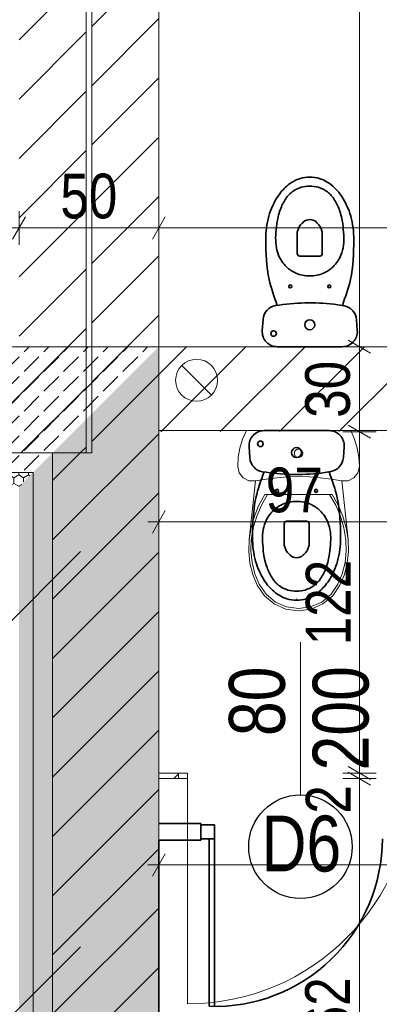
# Model space of a CAD drawing. Header units: centimetres. Extents: x 18292 to 3593338517, y 11794 to 62103.
# Tile 65 of 147: x 898356035 to 898356164, y 55585 to 55937. Entities that reach past the tile are written whole.
import ezdxf

# ---------------------------------------------------------------- set-up
doc = ezdxf.new("R2010")
doc.units = ezdxf.units.CM
doc.header["$MEASUREMENT"] = 0
for name, color, linetype in [('410-Fundamenty', 7, 'Continuous'), ('499-Wymiary i opisy', 7, 'Continuous'), ('___WYBURZENIA', 7, 'Continuous'), ('__PROJEKTOWANE', 7, 'Continuous'), ('MF_AREA_BLOCK', 7, 'Continuous'), ('MF_KRESKOWANIE', 7, 'Continuous'), ('MF_OCIEPLENIE', 7, 'Continuous'), ('MF_OKNA', 7, 'Continuous'), ('MF_SCIANY_KONSTR', 7, 'Continuous')]:
    doc.layers.add(name, color=color, linetype=linetype)
doc.styles.add('GENERATED_STYLE_2', font='txt')
doc.styles.add('GENERATED_STYLE_4', font='txt')
doc.dimstyles.new('GENERATED_STYLE__1', dxfattribs={"dimtxt": 16, "dimasz": 6.08, "dimexe": 0.18, "dimexo": 0.0625, "dimgap": 0.09, "dimtad": 1, "dimtih": 1, "dimtoh": 1, "dimdec": 0, "dimzin": 0, "dimdsep": 46, "dimtxsty": 'GENERATED_STYLE_4', "dimblk": 'ARROWHEAD_2', "dimblk1": 'ARROWHEAD_2', "dimblk2": 'ARROWHEAD_2', "dimcen": 0.09, "dimse1": 1, "dimse2": 1, "dimclrd": 7, "dimclre": 7, "dimclrt": 7, "dimadec": 0, "dimazin": 0, "dimtfac": 1, "dimtdec": 4, "dimtmove": 0, "dimatfit": 3, "dimfxl": 0, "dimtolj": 1, "dimtzin": 0, "dimarcsym": 0})
doc.dimstyles.new('GENERATED_STYLE__4', dxfattribs={"dimtxt": 16, "dimasz": 6.08, "dimexe": 0.18, "dimexo": 0.0625, "dimgap": 0.09, "dimtad": 1, "dimdec": 0, "dimzin": 0, "dimdsep": 46, "dimtxsty": 'GENERATED_STYLE_4', "dimblk": 'ARROWHEAD_2', "dimblk1": 'ARROWHEAD_2', "dimblk2": 'ARROWHEAD_2', "dimcen": 0.09, "dimse1": 1, "dimse2": 1, "dimclrd": 7, "dimclre": 7, "dimclrt": 7, "dimadec": 0, "dimazin": 0, "dimtfac": 1, "dimtdec": 4, "dimtmove": 0, "dimatfit": 3, "dimfxl": 0, "dimtolj": 1, "dimtzin": 0, "dimarcsym": 0})
pattern_1 = [(45, (903196041.254, 3898003.605), (-10.606601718, 10.606601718), [])]
pattern_2 = [(90, (903196041.2538, 3898003.6053), (-3.4641016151, 0), [2, -4]), (90, (903196039.5217, 3898006.6053), (-3.4641016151, 0), [2, -4]), (150, (903196041.2538, 3898005.6053), (1.7320508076, 3), [2, -4]), (150, (903196037.7897, 3898005.6053), (1.7320508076, 3), [2, -4]), (210, (903196041.2538, 3898003.6053), (-1.7320508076, 3), [2, -4]), (210, (903196037.7897, 3898003.6053), (-1.7320508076, 3), [2, -4])]
pattern_3 = [(45, (903196041.254, 3898003.605), (-7.071067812, 7.071067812), [7.5, -2.5]), (45, (903196041.254, 3898010.676), (-7.071067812, 7.071067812), [7.5, -2.5])]

# ---------------------------------------------------------------- blocks, each defined once
blk = doc.blocks.new('Drzwi metalowe 21_7')
at = {"layer": '__PROJEKTOWANE', "color": 7, "linetype": 'Continuous', "lineweight": 13}
blk.add_line((40.3, 0), (40.3, 80.6), dxfattribs=at)
at = {"layer": '__PROJEKTOWANE', "color": 150, "linetype": 'Continuous', "lineweight": 13}
for p, q in [((-43.5, 0), (-46.5, 0)), ((-43.5, 0), (-46.5, 0)), ((-43.5, 0), (-43.5, -2)), ((-43.5, 0), (-43.5, -2)), ((43.5, 0), (43.5, -2)), ((43.5, 0), (43.5, -2)), ((43.5, 0), (46.5, 0)), ((43.5, 0), (46.5, 0)), ((-43.5, -2), (-46.5, -2)), ((-43.5, -2), (-46.5, -2)), ((43.5, -2), (46.5, -2)), ((43.5, -2), (46.5, -2))]:
    blk.add_line(p, q, dxfattribs=at)
at = {"layer": '__PROJEKTOWANE', "color": 7, "linetype": 'Continuous', "lineweight": 15}
for p, q in [((-40.3, 0), (-43.5, 0)), ((-43.5, 0), (-43.5, -2)), ((-40.3, -2), (-40.3, 0)), ((43.5, 0), (40.3, 0)), ((40.3, 0), (40.3, -2)), ((43.5, -2), (43.5, 0)), ((-43.5, -2), (-40.3, -2)), ((40.3, -2), (43.5, -2))]:
    blk.add_line(p, q, dxfattribs=at)
at = {"layer": '__PROJEKTOWANE', "color": 7, "linetype": 'Continuous', "lineweight": 13}
blk.add_arc((40.3, 0), 80.6, 90, 180, dxfattribs=at)
blk = doc.blocks.new('WC 1 LT 65')
at = {"layer": '__PROJEKTOWANE', "color": 5, "linetype": 'Continuous', "lineweight": 13}
for p, q in [((-18.68, 64.5), (-20.01, 61.45)), ((18.68, 64.5), (-18.68, 64.5)), ((20.01, 61.45), (18.68, 64.5)), ((-20.01, 61.45), (-20.97, 58.26)), ((20.97, 58.26), (20.01, 61.45)), ((-20.97, 58.26), (-21.55, 54.98)), ((-1.48, 56.66), (-1.5, 56.4)), ((-1.5, 56.4), (-1.48, 56.14)), ((-1.41, 56.91), (-1.48, 56.66)), ((-1.3, 57.15), (-1.41, 56.91)), ((-1.15, 57.36), (-1.3, 57.15)), ((-0.96, 57.55), (-1.15, 57.36)), ((-0.75, 57.7), (-0.96, 57.55)), ((-0.51, 57.81), (-0.75, 57.7)), ((-0.26, 57.88), (-0.51, 57.81)), ((0, 57.9), (-0.26, 57.88)), ((0.26, 57.88), (0, 57.9)), ((0.51, 57.81), (0.26, 57.88)), ((0.75, 57.7), (0.51, 57.81)), ((0.96, 57.55), (0.75, 57.7)), ((1.15, 57.36), (0.96, 57.55)), ((1.3, 57.15), (1.15, 57.36)), ((1.41, 56.91), (1.3, 57.15)), ((1.48, 56.66), (1.41, 56.91)), ((1.5, 56.4), (1.48, 56.66)), ((1.48, 56.14), (1.5, 56.4)), ((21.55, 54.98), (20.97, 58.26)), ((-21.55, 54.98), (-21.75, 51.65)), ((-1.48, 56.14), (-1.41, 55.89)), ((-1.41, 55.89), (-1.3, 55.65)), ((-1.3, 55.65), (-1.15, 55.44)), ((-1.15, 55.44), (-0.96, 55.25)), ((-0.96, 55.25), (-0.75, 55.1)), ((-0.75, 55.1), (-0.51, 54.99)), ((-0.51, 54.99), (-0.26, 54.92)), ((-0.26, 54.92), (0, 54.9)), ((0, 54.9), (0.26, 54.92)), ((0.26, 54.92), (0.51, 54.99)), ((0.51, 54.99), (0.75, 55.1)), ((0.75, 55.1), (0.96, 55.25)), ((0.96, 55.25), (1.15, 55.44)), ((1.15, 55.44), (1.3, 55.65)), ((1.3, 55.65), (1.41, 55.89)), ((1.41, 55.89), (1.48, 56.14)), ((21.75, 51.65), (21.55, 54.98)), ((-21.75, 51.65), (-21.24, 49.4)), ((-21.24, 49.4), (-19.82, 47.58)), ((19.82, 47.58), (21.24, 49.4)), ((21.24, 49.4), (21.75, 51.65)), ((-19.82, 47.58), (-17.76, 46.55)), ((-17.76, 46.55), (-15.45, 46.5)), ((-15.45, 46.5), (-17.7, 25.5)), ((-15.45, 46.5), (-11.62, 47.18)), ((-11.62, 47.18), (-7.76, 47.66)), ((-7.76, 47.66), (-3.89, 47.96)), ((-3.89, 47.96), (0, 48.05)), ((0, 48.05), (3.89, 47.96)), ((3.89, 47.96), (7.76, 47.66)), ((7.76, 47.66), (11.62, 47.18)), ((11.62, 47.18), (15.45, 46.5)), ((15.45, 46.5), (17.76, 46.55)), ((17.7, 25.5), (15.45, 46.5)), ((17.76, 46.55), (19.82, 47.58)), ((-12.07, 41.6), (-14.16, 37.85)), ((-11.12, 41.6), (-13.28, 37.84)), ((12.07, 41.6), (-12.07, 41.6)), ((13.28, 37.84), (11.12, 41.6)), ((14.16, 37.85), (12.07, 41.6)), ((-14.16, 37.85), (-15.81, 33.88)), ((-13.28, 37.84), (-14.98, 33.85)), ((14.98, 33.85), (13.28, 37.84)), ((15.81, 33.88), (14.16, 37.85)), ((-15.81, 33.88), (-17, 29.74)), ((-14.98, 33.85), (-16.19, 29.69)), ((16.19, 29.69), (14.98, 33.85)), ((17, 29.74), (15.81, 33.88)), ((-17, 29.74), (-17.7, 25.5)), ((-16.19, 29.69), (-16.91, 25.42)), ((16.91, 25.42), (16.19, 29.69)), ((17.7, 25.5), (17, 29.74)), ((-17.7, 25.5), (-17.85, 21.3)), ((-16.91, 25.42), (-17.06, 21.33)), ((17.06, 21.33), (16.91, 25.42)), ((17.85, 21.3), (17.7, 25.5)), ((-17.85, 21.3), (-17.41, 17.13)), ((-17.06, 21.33), (-16.62, 17.27)), ((16.62, 17.27), (17.06, 21.33)), ((17.41, 17.13), (17.85, 21.3)), ((-17.41, 17.13), (-16.38, 13.06)), ((-16.62, 17.27), (-15.62, 13.3)), ((15.62, 13.3), (16.62, 17.27)), ((16.38, 13.06), (17.41, 17.13)), ((-16.38, 13.06), (-14.78, 9.17)), ((-15.62, 13.3), (-14.07, 9.52)), ((14.07, 9.52), (15.62, 13.3)), ((14.78, 9.17), (16.38, 13.06)), ((-14.78, 9.17), (-12.21, 5.4)), ((-14.07, 9.52), (-11.62, 5.93)), ((11.62, 5.93), (14.07, 9.52)), ((12.21, 5.4), (14.78, 9.17)), ((-12.21, 5.4), (-8.7, 2.48)), ((-11.62, 5.93), (-8.28, 3.15)), ((8.28, 3.15), (11.62, 5.93)), ((8.7, 2.48), (12.21, 5.4)), ((-8.7, 2.48), (-4.52, 0.63)), ((-8.28, 3.15), (-4.3, 1.4)), ((-4.52, 0.63), (0, 0)), ((-4.3, 1.4), (0, 0.8)), ((0, 0.8), (4.3, 1.4)), ((0, 0), (4.52, 0.63)), ((4.3, 1.4), (8.28, 3.15)), ((4.52, 0.63), (8.7, 2.48))]:
    blk.add_line(p, q, dxfattribs=at)
blk = doc.blocks.new('*D328', base_point=(903196041.25, 3898003.61))
at = {"layer": '499-Wymiary i opisy', "color": 7, "linetype": 'Continuous', "lineweight": 13}
for p, q in [((898355901.78, 55866.99), (898355897.16, 55858.99)), ((898355899.47, 55856.99), (898355899.47, 55868.99)), ((898356037.28, 55866.99), (898356032.66, 55858.99)), ((898356034.97, 55856.99), (898356034.97, 55868.99)), ((898355899.47, 55862.99), (898356034.97, 55862.99))]:
    blk.add_line(p, q, dxfattribs=at)
at = {"layer": '499-Wymiary i opisy', "color": 7, "lineweight": 13, "insert": (898355951.86, 55866.19), "char_height": 16, "attachment_point": 7, "style": 'GENERATED_STYLE_4'}
blk.add_mtext('\\A1;{\\pql;\\fArial Narrow|b0|i0|c238|p34;136}', dxfattribs=at)
blk = doc.blocks.new('ARROWHEAD_2')
at = {"color": 0, "linetype": 'Continuous', "lineweight": 0}
for p, q in [((-0.378, -0.655), (0.378, 0.655)), ((0, 0), (-1, 0))]:
    blk.add_line(p, q, dxfattribs=at)
blk = doc.blocks.new('*D329', base_point=(903196041.25, 3898003.61))
at = {"layer": '499-Wymiary i opisy', "color": 7, "linetype": 'Continuous', "lineweight": 13}
for p, q in [((898356037.28, 55866.99), (898356032.66, 55858.99)), ((898356034.97, 55856.99), (898356034.97, 55868.99)), ((898356087.28, 55866.99), (898356082.66, 55858.99)), ((898356084.97, 55856.99), (898356084.97, 55868.99)), ((898356034.97, 55862.99), (898356084.97, 55862.99))]:
    blk.add_line(p, q, dxfattribs=at)
at = {"layer": '499-Wymiary i opisy', "color": 7, "lineweight": 13, "insert": (898356049.73, 55866.19), "char_height": 16, "attachment_point": 7, "style": 'GENERATED_STYLE_4'}
blk.add_mtext('\\A1;{\\pql;\\fArial Narrow|b0|i0|c238|p34;50}', dxfattribs=at)
blk = doc.blocks.new('*D330', base_point=(903196041.25, 3898003.61))
at = {"layer": '499-Wymiary i opisy', "color": 7, "linetype": 'Continuous', "lineweight": 13}
for p, q in [((898356087.28, 55866.99), (898356082.66, 55858.99)), ((898356084.97, 55856.99), (898356084.97, 55868.99)), ((898356346.1, 55866.99), (898356341.48, 55858.99)), ((898356343.79, 55856.99), (898356343.79, 55868.99)), ((898356084.97, 55862.99), (898356343.79, 55862.99))]:
    blk.add_line(p, q, dxfattribs=at)
at = {"layer": '499-Wymiary i opisy', "color": 7, "lineweight": 13, "insert": (898356199.02, 55866.19), "char_height": 16, "attachment_point": 7, "style": 'GENERATED_STYLE_4'}
blk.add_mtext('\\A1;{\\pql;\\fArial Narrow|b0|i0|c238|p34;259}', dxfattribs=at)
blk = doc.blocks.new('*D351', base_point=(903196041.25, 3898003.61))
at = {"layer": '499-Wymiary i opisy', "color": 7, "linetype": 'Continuous', "lineweight": 13}
for p, q in [((898356084.97, 55629.09), (898356084.97, 55641.09)), ((898356511.97, 55629.09), (898356511.97, 55641.09)), ((898356087.28, 55639.09), (898356082.66, 55631.09)), ((898356514.28, 55639.09), (898356509.66, 55631.09)), ((898356081.06, 55635.09), (898356084.97, 55635.09)), ((898356084.97, 55635.09), (898356511.97, 55635.09))]:
    blk.add_line(p, q, dxfattribs=at)
at = {"layer": '499-Wymiary i opisy', "color": 7, "lineweight": 13, "insert": (898356283.11, 55638.29), "char_height": 16, "attachment_point": 7, "style": 'GENERATED_STYLE_4'}
blk.add_mtext('\\A1;{\\pql;\\fArial Narrow|b0|i0|c238|p34;427}', dxfattribs=at)
blk = doc.blocks.new('*D472', base_point=(903196041.25, 3898003.61))
at = {"layer": '499-Wymiary i opisy', "color": 7, "linetype": 'Continuous', "lineweight": 13}
for p, q in [((898356087.28, 55761.85), (898356082.66, 55753.85)), ((898356084.97, 55751.85), (898356084.97, 55763.85)), ((898356184.27, 55761.85), (898356179.65, 55753.85)), ((898356181.96, 55751.85), (898356181.96, 55763.85)), ((898356081.06, 55757.85), (898356084.97, 55757.85)), ((898356084.97, 55757.85), (898356181.96, 55757.85))]:
    blk.add_line(p, q, dxfattribs=at)
at = {"layer": '499-Wymiary i opisy', "color": 7, "lineweight": 13, "insert": (898356123.22, 55761.05), "char_height": 16, "attachment_point": 7, "style": 'GENERATED_STYLE_4'}
blk.add_mtext('\\A1;{\\pql;\\fArial Narrow|b0|i0|c238|p34;97}', dxfattribs=at)
blk = doc.blocks.new('*D535', base_point=(903196041.25, 3898003.61))
at = {"layer": '499-Wymiary i opisy', "color": 7, "linetype": 'Continuous', "lineweight": 13}
for p, q in [((898356152.75, 55670.3), (898356160.75, 55665.68)), ((898356162.75, 55665.99), (898356150.75, 55665.99)), ((898356160.75, 55663.68), (898356152.75, 55668.3)), ((898356156.75, 55503.6), (898356156.75, 55665.99)), ((898356162.75, 55503.6), (898356150.75, 55503.6)), ((898356152.75, 55505.91), (898356160.75, 55501.29)), ((898356160.75, 55499.29), (898356152.75, 55503.91))]:
    blk.add_line(p, q, dxfattribs=at)
at = {"layer": '499-Wymiary i opisy', "color": 7, "lineweight": 13, "char_height": 16, "attachment_point": 7, "rotation": 90, "style": 'GENERATED_STYLE_4'}
for s, insert in [('\\A1;{\\pql;\\fArial Narrow|b0|i0|c238|p34;2}', (898356153.55, 55653.44)), ('\\A1;{\\pql;\\fArial Narrow|b0|i0|c238|p34;162}', (898356153.55, 55564.32))]:
    blk.add_mtext(s, dxfattribs=dict(at, insert=insert))
blk = doc.blocks.new('*D536', base_point=(903196041.25, 3898003.61))
at = {"layer": '499-Wymiary i opisy', "color": 7, "linetype": 'Continuous', "lineweight": 13}
for p, q in [((898356152.75, 55670.3), (898356160.75, 55665.68)), ((898356162.75, 55667.99), (898356150.75, 55667.99)), ((898356162.75, 55665.99), (898356150.75, 55665.99)), ((898356160.75, 55663.68), (898356152.75, 55668.3)), ((898356156.75, 55665.99), (898356156.75, 55667.99))]:
    blk.add_line(p, q, dxfattribs=at)
blk = doc.blocks.new('*D537', base_point=(903196041.25, 3898003.61))
at = {"layer": '499-Wymiary i opisy', "color": 7, "linetype": 'Continuous', "lineweight": 13}
for p, q in [((898356152.75, 55792.41), (898356160.75, 55787.79)), ((898356162.75, 55790.1), (898356150.75, 55790.1)), ((898356156.75, 55667.99), (898356156.75, 55790.1)), ((898356152.75, 55670.3), (898356160.75, 55665.68)), ((898356162.75, 55667.99), (898356150.75, 55667.99)), ((898356160.75, 55663.68), (898356152.75, 55668.3))]:
    blk.add_line(p, q, dxfattribs=at)
at = {"layer": '499-Wymiary i opisy', "color": 7, "lineweight": 13, "insert": (898356153.55, 55713.69), "char_height": 16, "attachment_point": 7, "rotation": 90, "style": 'GENERATED_STYLE_4'}
blk.add_mtext('\\A1;{\\pql;\\fArial Narrow|b0|i0|c238|p34;122}', dxfattribs=at)
blk = doc.blocks.new('*D538', base_point=(903196041.25, 3898003.61))
at = {"layer": '499-Wymiary i opisy', "color": 7, "linetype": 'Continuous', "lineweight": 13}
for p, q in [((898356162.75, 55820.49), (898356150.75, 55820.49)), ((898356152.75, 55822.8), (898356160.75, 55818.18)), ((898356156.75, 55790.1), (898356156.75, 55820.49)), ((898356152.75, 55792.41), (898356160.75, 55787.79)), ((898356162.75, 55790.1), (898356150.75, 55790.1))]:
    blk.add_line(p, q, dxfattribs=at)
at = {"layer": '499-Wymiary i opisy', "color": 7, "lineweight": 13, "insert": (898356153.55, 55795.06), "char_height": 16, "attachment_point": 7, "rotation": 90, "style": 'GENERATED_STYLE_4'}
blk.add_mtext('\\A1;{\\pql;\\fArial Narrow|b0|i0|c238|p34;30}', dxfattribs=at)
blk = doc.blocks.new('*D539', base_point=(903196041.25, 3898003.61))
at = {"layer": '499-Wymiary i opisy', "color": 7, "linetype": 'Continuous', "lineweight": 13}
for p, q in [((898356152.75, 56261.3), (898356160.75, 56256.68)), ((898356162.75, 56258.99), (898356150.75, 56258.99)), ((898356156.75, 55820.49), (898356156.75, 56258.99)), ((898356162.75, 55820.49), (898356150.75, 55820.49)), ((898356152.75, 55822.8), (898356160.75, 55818.18))]:
    blk.add_line(p, q, dxfattribs=at)
at = {"layer": '499-Wymiary i opisy', "color": 7, "lineweight": 13, "char_height": 16, "attachment_point": 7, "rotation": 90, "style": 'GENERATED_STYLE_4'}
for s, insert in [('\\A1;{\\pql;\\fArial Narrow|b0|i0|c238|p34;24}', (898356153.55, 56236.2)), ('\\A1;{\\pql;\\fArial Narrow|b0|i0|c238|p34;438}', (898356153.55, 56014.14))]:
    blk.add_mtext(s, dxfattribs=dict(at, insert=insert))

msp = doc.modelspace()

# ---------------------------------------------------------------- hatches: boundary and pattern name
at = {"layer": '410-Fundamenty', "linetype": 'Continuous', "lineweight": 0, "true_color": 0x000000}
h = msp.add_hatch(dxfattribs=at)
h.set_pattern_fill('beton_0006', color=18, style=0, pattern_type=2)
h.set_pattern_definition(pattern_3)
h.paths.add_polyline_path([(898355998.97, 55820.49), (898355998.97, 55795.49), (898356059.97, 55795.49), (898356084.97, 55820.49)])
h = msp.add_hatch(dxfattribs=at)
h.set_pattern_fill('beton_0006', color=18, style=0, pattern_type=2)
h.set_pattern_definition(pattern_3)
h.paths.add_polyline_path([(898356059.97, 55795.49), (898356059.97, 54920.49), (898356084.97, 54945.49), (898356084.97, 55820.49)])
h = msp.add_hatch(dxfattribs=at)
h.set_pattern_fill('beton_0006', color=18, style=0, pattern_type=2)
h.set_pattern_definition(pattern_3)
h.paths.add_polyline_path([(898355998.97, 55790.49), (898356054.97, 55790.49), (898356059.97, 55795.49), (898355998.97, 55795.49)])
h = msp.add_hatch(dxfattribs=at)
h.set_pattern_fill('beton_0006', color=18, style=0, pattern_type=2)
h.set_pattern_definition(pattern_3)
h.paths.add_polyline_path([(898356054.97, 55790.49), (898356054.97, 54915.49), (898356059.97, 54920.49), (898356059.97, 55795.49)])
h = msp.add_hatch(dxfattribs=at)
h.set_pattern_fill('beton_0006', color=18, style=0, pattern_type=2)
h.set_pattern_definition(pattern_3)
h.paths.add_polyline_path([(898355998.97, 55775.49), (898356039.97, 55775.49), (898356054.97, 55790.49), (898355998.97, 55790.49)])
h = msp.add_hatch(dxfattribs=at)
h.set_pattern_fill('beton_0006', color=18, style=0, pattern_type=2)
h.set_pattern_definition(pattern_3)
h.paths.add_polyline_path([(898356039.97, 55775.49), (898356039.97, 54900.49), (898356054.97, 54915.49), (898356054.97, 55790.49)])
h = msp.add_hatch(dxfattribs=at)
h.set_pattern_fill('Styropian_0006', color=18, style=0, pattern_type=2)
h.set_pattern_definition(pattern_2)
h.paths.add_polyline_path([(898355998.97, 55775.49), (898355998.97, 55770.49), (898356034.97, 55770.49), (898356039.97, 55775.49)])
h = msp.add_hatch(dxfattribs=at)
h.set_pattern_fill('Styropian_0006', color=18, style=0, pattern_type=2)
h.set_pattern_definition(pattern_2)
h.paths.add_polyline_path([(898356034.97, 55770.49), (898356034.97, 54895.49), (898356039.97, 54900.49), (898356039.97, 55775.49)])
at = {"layer": '__PROJEKTOWANE', "linetype": 'Continuous', "lineweight": 13}
h = msp.add_hatch(dxfattribs=at)
h.set_pattern_fill('Bloczki_ceramiczne_kopia_8A', color=150, style=0, pattern_type=2)
h.set_pattern_definition([(45, (903196041.25, 3898003.61), (-70.7106781, 70.7106781), [])])
h.paths.add_polyline_path([(898357581.97, 54617.49), (898357881.97, 54617.49), (898357881.97, 55810.49), (898357600.97, 55810.49), (898357600.97, 56706.54), (898357961.07, 56706.54), (898357959.15, 56167.49), (898358238.97, 56167.49), (898358238.97, 54260.49), (898357938.97, 54260.49), (898357938.97, 53759.49), (898355999.97, 53759.49), (898355999.97, 54560.49), (898355701, 54560.49), (898355699.98, 55446.69), (898353981.16, 55446.61), (898353981.16, 55792.49), (898356056.97, 55792.49), (898356056.97, 54917.49), (898356356.97, 54917.49), (898356356.97, 54116.49), (898357581.97, 54116.49)])
at = {"layer": '__PROJEKTOWANE', "linetype": 'Continuous', "lineweight": 0, "true_color": 0x000000}
h = msp.add_hatch(dxfattribs=at)
h.set_pattern_fill('Concrete_Block_0006', color=18, style=0, pattern_type=2)
h.set_pattern_definition([(45, (903196041.254, 3898003.605), (-9.192387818, 9.192387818), []), (135, (903196041.254, 3898003.605), (9.192387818, 9.192387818), [])])
h.paths.add_polyline_path([(898356084.97, 55665.99), (898356091.97, 55665.99), (898356091.97, 55667.99), (898356084.97, 55667.99)])
at = {"layer": 'MF_KRESKOWANIE', "linetype": 'Continuous', "lineweight": 13}
h = msp.add_hatch(dxfattribs=at)
h.set_pattern_fill('bloczki_ceramiczne_0006', color=250, style=0, pattern_type=2)
h.set_pattern_definition(pattern_1)
h.paths.add_polyline_path([(898355998.97, 55782.49), (898356058.97, 55782.49), (898356058.97, 55796.49), (898356058.97, 55820.49), (898356058.97, 56420.49), (898356022.97, 56420.49), (898356022.97, 56396.49), (898356034.97, 56396.49), (898356034.97, 55820.49), (898355998.97, 55820.49)])
h = msp.add_hatch(dxfattribs=at)
h.set_pattern_fill('bloczki_ceramiczne_0006', color=250, style=0, pattern_type=2)
h.set_pattern_definition(pattern_1)
h.paths.add_polyline_path([(898356060.97, 55782.49), (898356084.97, 55820.49), (898356084.97, 56099.49), (898356084.97, 56123.49), (898356084.97, 56420.49), (898356060.97, 56420.49)])
h = msp.add_hatch(dxfattribs=at)
h.set_pattern_fill('bloczki_ceramiczne_0006', color=250, style=0, pattern_type=2)
h.set_pattern_definition(pattern_1)
h.paths.add_polyline_path([(898356046.97, 54907.49), (898356346.97, 54907.49), (898356346.97, 54896.49), (898356346.97, 54735.49), (898356346.97, 54106.49), (898356414.97, 54106.49), (898356722.97, 54106.49), (898356722.97, 53966.49), (898356764.97, 53966.49), (898357046.65, 53966.49), (898357046.65, 53894.49), (898357046.65, 53558.49), (898357216.65, 53558.49), (898357216.65, 53894.49), (898357216.65, 53966.49), (898357216.65, 54106.49), (898357591.97, 54106.49), (898357591.97, 54607.49), (898357891.97, 54607.49), (898357891.97, 54660.49), (898357891.97, 55820.49), (898357572.97, 55820.49), (898356796.97, 55820.49), (898356796.97, 55776.49), (898356867.97, 55776.49), (898356867.97, 55556.49), (898356800.97, 55556.49), (898356790.97, 55556.49), (898356790.97, 55514.49), (898357010.97, 55514.49), (898357010.97, 55556.49), (898356909.97, 55556.49), (898356909.97, 55776.49), (898357247.97, 55776.49), (898357247.97, 55556.49), (898357090.97, 55556.49), (898357090.97, 55514.49), (898357289.97, 55514.49), (898357289.97, 55776.49), (898357553.97, 55776.49), (898357853.97, 55776.49), (898357853.97, 55234.49), (898357553.97, 55234.49), (898357289.97, 55234.49), (898357289.97, 55434.49), (898357247.97, 55434.49), (898357247.97, 55393.49), (898357247.97, 55026.49), (898357289.97, 55026.49), (898357289.97, 55192.49), (898357853.97, 55192.49), (898357853.97, 54645.49), (898357589.97, 54645.49), (898357589.97, 54735.49), (898357589.97, 54747.49), (898357289.97, 54747.49), (898357289.97, 54934.49), (898357247.97, 54934.49), (898357247.97, 54747.49), (898357247.97, 54705.49), (898357553.97, 54705.49), (898357553.97, 54144.49), (898357151.97, 54144.49), (898357151.97, 54705.49), (898357155.97, 54705.49), (898357155.97, 54747.49), (898357057.97, 54747.49), (898357057.97, 54705.49), (898357109.97, 54705.49), (898357109.97, 54290.49), (898357084.97, 54290.49), (898357099.97, 54248.49), (898357109.97, 54248.49), (898357109.97, 54144.49), (898356929.97, 54144.49), (898356929.97, 54147.49), (898356887.97, 54147.49), (898356887.97, 54144.49), (898356874.97, 54144.49), (898356874.97, 54106.49), (898357178.65, 54106.49), (898357178.65, 54008.49), (898357178.65, 53894.49), (898357178.31, 53894.49), (898357178.31, 53600.49), (898357088.65, 53600.49), (898357088.65, 53894.49), (898357088.65, 53983.49), (898357063.65, 54008.49), (898356764.97, 54008.49), (898356764.97, 54106.49), (898356814.97, 54106.49), (898356814.97, 54144.49), (898356764.97, 54144.49), (898356764.97, 54159.49), (898356722.97, 54159.49), (898356722.97, 54144.49), (898356384.97, 54144.49), (898356384.97, 54705.49), (898356524.97, 54705.49), (898356524.97, 54747.49), (898356384.97, 54747.49), (898356384.97, 54907.49), (898356648.97, 54907.49), (898356648.97, 54871.49), (898356690.97, 54871.49), (898356690.97, 55099.49), (898356648.97, 55099.49), (898356648.97, 54945.49), (898356394.97, 54945.49), (898356084.97, 54945.49), (898356084.97, 55790.1), (898356547.51, 55790.44), (898356547.65, 55820.49), (898356084.97, 55820.49), (898356060.97, 55782.49), (898356046.97, 55782.49), (898356046.97, 54945.49)])

# ---------------------------------------------------------------- linework, layer by layer
at = {"layer": '410-Fundamenty', "color": 7, "linetype": 'Continuous', "lineweight": 13}
for p, q in [((898355998.97, 55775.49), (898356039.97, 55775.49)), ((898356039.97, 55775.49), (898356039.97, 54900.49))]:
    msp.add_line(p, q, dxfattribs=at)
at = {"layer": '410-Fundamenty', "color": 7, "linetype": 'Continuous', "lineweight": 13, "flags": 128}
for points in [[(898356084.97, 55820.49), (898355998.97, 55820.49)], [(898356084.97, 54945.49), (898356084.97, 55820.49)]]:
    msp.add_lwpolyline(points, dxfattribs=at)
at = {"layer": '___WYBURZENIA', "color": 30, "linetype": 'Continuous', "lineweight": 35}
for p, q in [((898356138.97, 55880.79), (898356139.02, 55880.79)), ((898356134.51, 55861.49), (898356134.51, 55853.8)), ((898356143.44, 55861.49), (898356143.44, 55853.8)), ((898356135.41, 55852.9), (898356142.54, 55852.9)), ((898356147.61, 55835.7), (898356151.22, 55835.09)), ((898356121.96, 55826.27), (898356122.24, 55830.25)), ((898356155.97, 55826.27), (898356155.7, 55830.14)), ((898356138.97, 55820.49), (898356127.35, 55820.49)), ((898356138.97, 55820.49), (898356150.59, 55820.49)), ((898356134.25, 55790.49), (898356122.64, 55790.49)), ((898356134.25, 55790.49), (898356145.87, 55790.49)), ((898356117.25, 55784.72), (898356117.52, 55780.74)), ((898356151.26, 55784.72), (898356150.99, 55780.85)), ((898356142.89, 55775.28), (898356146.5, 55775.89)), ((898356129.8, 55749.49), (898356129.8, 55757.19)), ((898356130.7, 55758.09), (898356137.82, 55758.09)), ((898356138.72, 55749.49), (898356138.72, 55757.19)), ((898356134.25, 55730.19), (898356134.3, 55730.19)), ((898356084.97, 55649.99), (898356099.94, 55649.99)), ((898356099.94, 55643.99), (898356099.94, 55649.99)), ((898356099.94, 55646.99), (898356099.94, 55649.49)), ((898356099.94, 55649.49), (898356104.94, 55649.49)), ((898356104.94, 55649.49), (898356104.94, 55644.49)), ((898356104.94, 55644.49), (898356099.94, 55644.49)), ((898356102.94, 55644.49), (898356102.94, 55584.53)), ((898356104.94, 55644.49), (898356104.94, 55584.49)), ((898356084.97, 55643.99), (898356099.94, 55643.99)), ((898356084.97, 55643.99), (898356084.97, 55525.6)), ((898356084.97, 55643.99), (898356084.97, 55643.1)), ((898356084.97, 55643.99), (898356084.97, 55643.1))]:
    msp.add_line(p, q, dxfattribs=at)
at = {"layer": '___WYBURZENIA', "color": 7, "linetype": 'Continuous', "lineweight": 13}
msp.add_line((898356135.63, 55714.76), (898356135.63, 55660.16), dxfattribs=at)
at = {"layer": '___WYBURZENIA', "color": 30, "linetype": 'Continuous', "lineweight": 35, "flags": 128}
for points in [[(898356123.22, 55858.73, -0.065368), (898356124.32, 55867.22, -0.072342), (898356127.5, 55874.23, -0.067576), (898356130.77, 55877.99, -0.058623), (898356133.38, 55879.77, -0.04419), (898356135.52, 55880.67, -0.077511), (898356138.97, 55881.2, -0.077511), (898356142.42, 55880.67, -0.04419), (898356144.56, 55879.77, -0.058623), (898356147.16, 55877.99, -0.067576), (898356150.44, 55874.23, -0.072342), (898356153.62, 55867.22, -0.065368), (898356154.72, 55858.73)], [(898356134.51, 55861.49, 0.004392), (898356134.95, 55862.79, -0.099243), (898356135.68, 55864.07, -0.033501), (898356136.72, 55865.12, -0.181314), (898356138.97, 55865.97, -0.002326), (898356138.98, 55865.97, -0.181314), (898356141.23, 55865.12, -0.033501), (898356142.27, 55864.07, -0.099243), (898356143, 55862.79, 0.004392), (898356143.44, 55861.49)], [(898356118.5, 55752.25, 0.065368), (898356119.6, 55743.77, 0.072342), (898356122.78, 55736.76, 0.067576), (898356126.06, 55733, 0.058623), (898356128.66, 55731.21, 0.04419), (898356130.8, 55730.32, 0.077511), (898356134.25, 55729.79, 0.077511), (898356137.71, 55730.32, 0.04419), (898356139.84, 55731.21, 0.058623), (898356142.45, 55733, 0.067576), (898356145.73, 55736.76, 0.072342), (898356148.91, 55743.77, 0.065368), (898356150, 55752.25)], [(898356129.8, 55749.49, -0.004392), (898356130.24, 55748.2, 0.099243), (898356130.96, 55746.92, 0.033501), (898356132.01, 55745.87, 0.181314), (898356134.25, 55745.02, 0.002326), (898356134.27, 55745.02, 0.181314), (898356136.51, 55745.87, 0.033501), (898356137.56, 55746.92, 0.099243), (898356138.28, 55748.2, -0.004392), (898356138.72, 55749.49)]]:
    msp.add_lwpolyline(points, format="xyb", dxfattribs=at)
for points in [[(898356138.97, 55845.81, -0.057476), (898356136.41, 55846.06, -0.045271), (898356134.04, 55846.81, -0.095424), (898356130.64, 55849.07, -0.100659), (898356127.82, 55853.25, -0.070674), (898356126.89, 55856.83, -0.042801), (898356126.8, 55860.39, -0.016575), (898356127.19, 55864.52, -0.055952), (898356128.39, 55869.45, -0.056512), (898356130.37, 55873.43, -0.099066), (898356133.06, 55876.18, -0.155576), (898356138.97, 55877.96, -0.155576), (898356144.87, 55876.18, -0.099066), (898356147.56, 55873.43, -0.056512), (898356149.55, 55869.45, -0.055952), (898356150.75, 55864.52, -0.016575), (898356151.13, 55860.39, -0.042801), (898356151.04, 55856.83, -0.070674), (898356150.12, 55853.25, -0.100659), (898356147.29, 55849.07, -0.095424), (898356143.9, 55846.81, -0.045271), (898356141.52, 55846.06, -0.057476)], [(898356134.25, 55765.18, 0.057476), (898356131.7, 55764.92, 0.045271), (898356129.32, 55764.18, 0.095424), (898356125.93, 55761.92, 0.100659), (898356123.1, 55757.73, 0.070674), (898356122.18, 55754.16, 0.042801), (898356122.09, 55750.6, 0.016575), (898356122.47, 55746.47, 0.055952), (898356123.67, 55741.54, 0.056512), (898356125.66, 55737.56, 0.099066), (898356128.35, 55734.8, 0.155576), (898356134.25, 55733.03, 0.155576), (898356140.16, 55734.8, 0.099066), (898356142.85, 55737.56, 0.056512), (898356144.84, 55741.54, 0.055952), (898356146.03, 55746.47, 0.016575), (898356146.42, 55750.6, 0.042801), (898356146.33, 55754.16, 0.070674), (898356145.4, 55757.73, 0.100659), (898356142.58, 55761.92, 0.095424), (898356139.18, 55764.18, 0.045271), (898356136.81, 55764.92, 0.057476)]]:
    msp.add_lwpolyline(points, format="xyb", close=True, dxfattribs=at)
at = {"layer": '___WYBURZENIA', "color": 30, "linetype": 'Continuous', "lineweight": 35}
for centre, radius in [((898356131.99, 55842.05), 0.543), ((898356145.94, 55842.05), 0.543), ((898356138.97, 55828.37), 1.8), ((898356126.03, 55825.21), 0.99), ((898356121.31, 55785.77), 0.99), ((898356134.25, 55782.61), 1.8), ((898356127.28, 55768.94), 0.543), ((898356141.23, 55768.94), 0.543)]:
    msp.add_circle(centre, radius, dxfattribs=at)
for centre, radius, start, end in [((898356135.41, 55853.8), 0.9, 180, 270), ((898356142.54, 55853.8), 0.9, 270, 0), ((898356127.63, 55829.88), 5.4, 99.329, 176.0375), ((898356138.97, 55760.83), 75.37, 83.4172, 99.329), ((898356150.32, 55829.77), 5.4, 3.9625, 80.408), ((898356127.35, 55825.89), 5.4, 176.0375, 270), ((898356150.59, 55825.89), 5.4, 270, 3.9625), ((898356122.64, 55785.09), 5.4, 90, 183.9625), ((898356145.87, 55785.09), 5.4, 356.0375, 90), ((898356122.91, 55781.11), 5.4, 183.9625, 260.671), ((898356145.6, 55781.22), 5.4, 279.592, 356.0375), ((898356134.25, 55850.15), 75.37, 260.671, 276.5828), ((898356130.7, 55757.19), 0.9, 90, 180), ((898356137.82, 55757.19), 0.9, 0, 90), ((898356104.94, 55644.49), 60, 268.0898, 0)]:
    msp.add_arc(centre, radius, start, end, dxfattribs=at)
for points in [[(898356123.22, 55858.73), (898356123.31, 55853.94), (898356123.4, 55849.14), (898356124.41, 55844.53), (898356125.1, 55841.39), (898356126.21, 55838.34), (898356127.32, 55835.3)], [(898356154.72, 55858.73), (898356154.63, 55853.94), (898356154.54, 55849.14), (898356153.52, 55844.53), (898356152.84, 55841.39), (898356151.73, 55838.34), (898356150.62, 55835.3)], [(898356118.5, 55752.25), (898356118.59, 55757.05), (898356118.69, 55761.85), (898356119.7, 55766.46), (898356120.38, 55769.59), (898356121.49, 55772.64), (898356122.61, 55775.69)], [(898356150, 55752.25), (898356149.91, 55757.05), (898356149.82, 55761.85), (898356148.81, 55766.46), (898356148.12, 55769.59), (898356147.01, 55772.64), (898356145.9, 55775.69)]]:
    msp.add_open_spline(points, degree=3, knots=[0, 0, 0, 0, 1, 1, 1, 2, 2, 2, 2], dxfattribs=at)
at = {"layer": '__PROJEKTOWANE', "color": 150, "linetype": 'Continuous', "lineweight": 13}
for p, q in [((898356091.97, 55667.99), (898356088.97, 55667.99)), ((898356091.97, 55665.99), (898356088.97, 55665.99)), ((898356091.97, 55665.99), (898356091.97, 55667.99))]:
    msp.add_line(p, q, dxfattribs=at)
at = {"layer": '__PROJEKTOWANE', "color": 150, "linetype": 'Continuous', "lineweight": 13, "flags": 128}
for points in [[(898356091.97, 55667.99), (898356084.97, 55667.99)], [(898356084.97, 55667.99), (898356084.97, 55665.99)], [(898356084.97, 55665.99), (898356091.97, 55665.99)]]:
    msp.add_lwpolyline(points, dxfattribs=at)
at = {"layer": '__PROJEKTOWANE', "color": 7, "linetype": 'Continuous', "lineweight": 25}
msp.add_circle((898356135.63, 55641.64), 18.52, dxfattribs=at)
at = {"layer": 'MF_AREA_BLOCK', "color": 7, "linetype": 'Continuous', "lineweight": 13}
msp.add_line((898356093.16, 55813.8), (898356103.77, 55803.19), dxfattribs=at)
msp.add_circle((898356098.47, 55808.49), 7.5, dxfattribs=at)
at = {"layer": 'MF_OCIEPLENIE', "color": 7, "linetype": 'Continuous', "lineweight": 13}
msp.add_line((898356060.97, 55782.49), (898356058.97, 55782.49), dxfattribs=at)
at = {"layer": 'MF_SCIANY_KONSTR', "color": 7, "linetype": 'Continuous', "lineweight": 13}
for p, q in [((898356058.97, 56420.49), (898356058.97, 55782.49)), ((898356058.97, 56420.49), (898356058.97, 55820.49)), ((898356060.97, 56420.49), (898356060.97, 55782.49)), ((898356060.97, 56420.49), (898356060.97, 55796.49)), ((898356060.97, 56420.49), (898356060.97, 55782.49)), ((898356084.97, 55820.49), (898356084.97, 56099.49)), ((898356058.97, 55820.49), (898356058.97, 55796.49)), ((898356084.97, 55820.49), (898356549.7, 55820.49)), ((898356058.97, 55796.49), (898356058.97, 55782.49)), ((898356084.97, 55790.49), (898356084.97, 55649.99)), ((898356084.97, 55790.49), (898356178.96, 55790.49)), ((898356084.97, 55790.1), (898356084.97, 55649.99)), ((898356084.97, 55790.1), (898356084.97, 55649.99)), ((898355998.97, 55782.49), (898356058.97, 55782.49)), ((898356046.97, 55782.49), (898356046.97, 55775.49)), ((898356060.97, 55782.49), (898356058.97, 55782.49)), ((898356046.97, 55775.49), (898356046.97, 54907.49))]:
    msp.add_line(p, q, dxfattribs=at)

# ---------------------------------------------------------------- block references
at = {"layer": '__PROJEKTOWANE', "color": 5, "linetype": 'Continuous', "lineweight": 13, "zscale": 100}
msp.add_blockref('WC 1 LT 65', (898356134.96, 55725.99), dxfattribs=at)
at = {"layer": '__PROJEKTOWANE', "color": 5, "linetype": 'Continuous', "lineweight": 13, "zscale": 100, "rotation": 180}
msp.add_blockref('Drzwi metalowe 21_7', (898356135.47, 55665.99), dxfattribs=at)

# ---------------------------------------------------------------- texts
at = {"layer": 'MF_OKNA', "color": 7, "linetype": 'Continuous', "lineweight": 13, "char_height": 20, "attachment_point": 4, "rotation": 90, "style": 'GENERATED_STYLE_2'}
for s, insert in [('\\A1;{\\W0.800000x;\\pql;\\fArial|b0|i0|c238|p38;80}', (898356120.19, 55681.21)), ('\\A1;{\\W0.800000x;\\pql;\\fArial|b0|i0|c238|p38;200}', (898356150.15, 55668.93))]:
    msp.add_mtext(s, dxfattribs=dict(at, insert=insert))
at = {"layer": 'MF_OKNA', "color": 7, "linetype": 'Continuous', "lineweight": 13, "insert": (898356121.66, 55642.62), "char_height": 20, "attachment_point": 4, "style": 'GENERATED_STYLE_2'}
msp.add_mtext('\\A1;{\\W0.800000x;\\pql;\\fArial|b0|i0|c238|p38;D6}', dxfattribs=at)

# ---------------------------------------------------------------- dimensions: what is measured, and where the dimension line sits
at = {"layer": '499-Wymiary i opisy', "color": 7, "linetype": 'Continuous', "lineweight": 13}
for base, p1, p2, picture, middle in [((898356156.74809825, 56258.99378463), (898356084.96777833, 55820.49378469), (898356084.96777833, 56258.99378463), '*D539', (898356145.54809821, 56032.44010487)), ((898356156.75, 55820.49), (898356084.97, 55790.1), (898356084.97, 55820.49), '*D538', (898356145.55, 55807.26)), ((898356156.75, 55790.1), (898356084.97, 55667.99), (898356084.97, 55790.1), '*D537', (898356145.55, 55731.98)), ((898356156.75, 55665.99), (898356084.97, 55503.6), (898356084.97, 55665.99), '*D535', (898356145.55, 55582.61)), ((898356156.75, 55667.99), (898356084.97, 55665.99), (898356084.97, 55667.99), '*D536', (898356145.55, 55659.54))]:
    dim = msp.add_linear_dim(base=base, p1=p1, p2=p2, angle=90, dimstyle='GENERATED_STYLE__4', dxfattribs=at)
    dim.commit()
    dim.dimension.update_dxf_attribs({"geometry": picture, "text_midpoint": middle, "dimtype": 160, "text_rotation": 90})
for base, p1, p2, picture, middle in [((898356034.9678, 55862.985), (898355899.4677, 55820.4938), (898356034.9678, 55820.4938), '*D328', (898355970.1542, 55874.185)), ((898356084.97, 55862.99), (898356034.97, 55820.49), (898356084.97, 55820.49), '*D329', (898356061.93, 55874.19)), ((898356343.79, 55862.99), (898356084.97, 55820.49), (898356343.79, 55820.49), '*D330', (898356217.31, 55874.19)), ((898356181.96, 55757.85), (898356084.97, 55790.1), (898356181.96, 55790.1), '*D472', (898356135.42, 55769.05)), ((898356511.97, 55635.09), (898356084.97, 54945.49), (898356511.97, 55614.6), '*D351', (898356301.4, 55646.29))]:
    dim = msp.add_linear_dim(base=base, p1=p1, p2=p2, dimstyle='GENERATED_STYLE__1', dxfattribs=at)
    dim.commit()
    dim.dimension.update_dxf_attribs({"geometry": picture, "text_midpoint": middle, "dimtype": 160})

doc.saveas('drawing.dxf')
